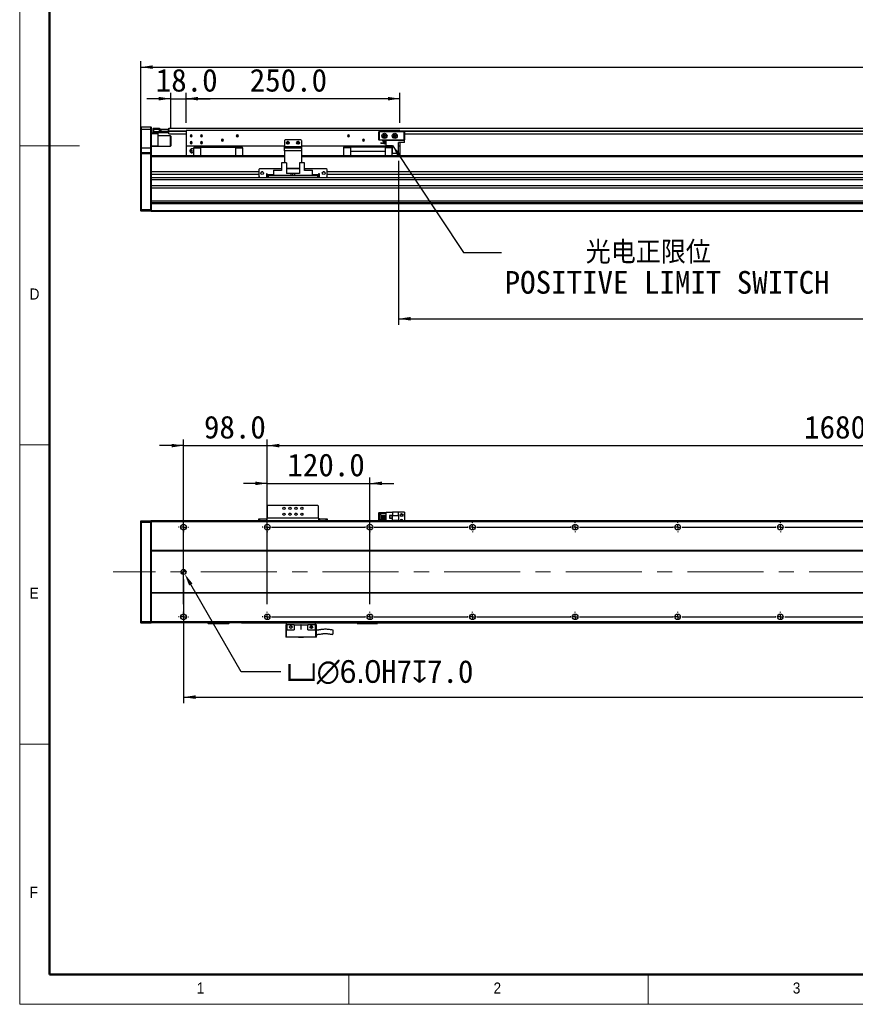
# Model space of a CAD drawing. Header units: millimetres. Extents: x 35 to 2905, y 35 to 2044.
# Tile 1 of 8: x 35 to 1012, y 35 to 1187. Entities that reach past the tile are written whole.
import ezdxf

# ---------------------------------------------------------------- set-up
doc = ezdxf.new("R2010")
doc.units = ezdxf.units.MM
doc.header["$LTSCALE"] = 7
doc.header["$PDSIZE"] = -1
doc.linetypes.add('CENTERX2', pattern=[20.32, 12.7, -2.54, 2.54, -2.54])
doc.layers.add('DIMNS', color=7, linetype='Continuous')
doc.styles.add('SLDTEXTSTYLE1', font='Gothic.ttf', dxfattribs={"width": 0.913})
doc.styles.add('SLDTEXTSTYLE8', font='txt')
doc.styles.add('SLDTEXTSTYLE9', font='txt', dxfattribs={"bigfont": 'bigfont'})
doc.dimstyles.new('SLDDIMSTYLE0', dxfattribs={"dimtxt": 26.6, "dimasz": 14, "dimexe": 0, "dimexo": 0.0625, "dimgap": 6.65, "dimtad": 2, "dimdec": 1, "dimrnd": 1e-09, "dimzin": 4, "dimdsep": 46, "dimtxsty": 'SLDTEXTSTYLE8', "dimsah": 1, "dimcen": 0.09, "dimadec": 0, "dimazin": 1, "dimtfac": 1, "dimtdec": 1, "dimtofl": 0, "dimtmove": 0, "dimatfit": 3, "dimfxl": 0, "dimfrac": 2, "dimtolj": 1, "dimtzin": 12, "dimarcsym": 0})
doc.dimstyles.new('SLDDIMSTYLE1', dxfattribs={"dimtxt": 26.6, "dimasz": 14, "dimexe": 0, "dimexo": 0.0625, "dimgap": 6.65, "dimtad": 2, "dimdec": 1, "dimrnd": 1e-09, "dimzin": 4, "dimdsep": 46, "dimtxsty": 'SLDTEXTSTYLE8', "dimsah": 1, "dimcen": 0.09, "dimadec": 0, "dimazin": 1, "dimtfac": 1, "dimtdec": 1, "dimtmove": 0, "dimatfit": 0, "dimfxl": 0, "dimfrac": 2, "dimtolj": 1, "dimtzin": 12, "dimarcsym": 0})
doc.dimstyles.new('SLDDIMSTYLE2', dxfattribs={"dimtxt": 0.18, "dimasz": 14, "dimexe": 0, "dimexo": 0.0625, "dimgap": 0, "dimtad": 0, "dimtih": 1, "dimtoh": 1, "dimdec": 0, "dimrnd": 1e-09, "dimzin": 0, "dimdsep": 46, "dimtxsty": 'Standard', "dimsah": 1, "dimcen": 0.09, "dimadec": 0, "dimazin": 0, "dimtfac": 14, "dimtdec": 0, "dimtofl": 0, "dimtmove": 0, "dimatfit": 3, "dimfxl": 0, "dimfrac": 2, "dimtolj": 1, "dimtzin": 0, "dimarcsym": 0})
doc.dimstyles.new('SLDDIMSTYLE4', dxfattribs={"dimtxt": 26.6, "dimasz": 14, "dimexe": 0, "dimexo": 0.0625, "dimgap": 6.65, "dimtad": 0, "dimtih": 1, "dimtoh": 1, "dimdec": 1, "dimrnd": 1e-09, "dimzin": 4, "dimdsep": 46, "dimtxsty": 'SLDTEXTSTYLE8', "dimsah": 1, "dimcen": 0, "dimadec": 0, "dimazin": 1, "dimtfac": 1, "dimtdec": 1, "dimtofl": 0, "dimtmove": 0, "dimatfit": 3, "dimfxl": 0, "dimfrac": 2, "dimtolj": 1, "dimtzin": 12, "dimarcsym": 0})

# ---------------------------------------------------------------- blocks, each defined once
blk = doc.blocks.new('_D')
at = {"layer": 'DIMNS'}
for p, q in [((176.6, 1038.9), (176.6, 1138.5)), ((176.6, 1131.5), (2152.6, 1131.5)), ((2152.6, 1038.9), (2152.6, 1138.5))]:
    blk.add_line(p, q, dxfattribs=at)
for points in [[(176.6, 1131.5), (190.6, 1129.4), (190.6, 1133.6)], [(2152.6, 1131.5), (2138.6, 1133.6), (2138.6, 1129.4)]]:
    blk.add_solid(points, dxfattribs=at)
at = {"layer": 'DIMNS', "insert": (1090.1, 1166.4), "char_height": 26.6, "attachment_point": 1, "style": 'SLDTEXTSTYLE8'}
blk.add_mtext('1976.0', dxfattribs=at)
blk = doc.blocks.new('_D_1')
at = {"layer": 'DIMNS'}
for p, q in [((211.6, 1094.6), (183.6, 1094.6)), ((211.6, 1059.6), (211.6, 1101.6)), ((211.6, 1094.6), (229.6, 1094.6)), ((229.6, 1066.4), (229.6, 1101.6)), ((229.6, 1094.6), (257.6, 1094.6))]:
    blk.add_line(p, q, dxfattribs=at)
for points in [[(211.6, 1094.6), (197.6, 1096.7), (197.6, 1092.5)], [(229.6, 1094.6), (243.6, 1092.5), (243.6, 1096.7)]]:
    blk.add_solid(points, dxfattribs=at)
at = {"layer": 'DIMNS', "insert": (194.1, 1129.5), "char_height": 26.6, "attachment_point": 1, "style": 'SLDTEXTSTYLE8'}
blk.add_mtext('18.0', dxfattribs=at)
blk = doc.blocks.new('_D_2')
at = {"layer": 'DIMNS'}
for p, q in [((229.6, 1066.4), (229.6, 1101.6)), ((479.6, 1094.6), (229.6, 1094.6)), ((479.6, 1066.4), (479.6, 1101.6))]:
    blk.add_line(p, q, dxfattribs=at)
for points in [[(229.6, 1094.6), (243.6, 1092.5), (243.6, 1096.7)], [(479.6, 1094.6), (465.6, 1096.7), (465.6, 1092.5)]]:
    blk.add_solid(points, dxfattribs=at)
at = {"layer": 'DIMNS', "insert": (304, 1129.5), "char_height": 26.6, "attachment_point": 1, "style": 'SLDTEXTSTYLE8'}
blk.add_mtext('250.0', dxfattribs=at)
blk = doc.blocks.new('_D_3')
at = {"layer": 'DIMNS'}
for p, q in [((478.1, 1021.7), (478.1, 830.1)), ((1818.1, 1018.2), (1818.1, 830.1)), ((478.1, 837.1), (1818.1, 837.1))]:
    blk.add_line(p, q, dxfattribs=at)
for points in [[(478.1, 837.1), (492.1, 835), (492.1, 839.2)], [(1818.1, 837.1), (1804.1, 839.2), (1804.1, 835)]]:
    blk.add_solid(points, dxfattribs=at)
at = {"layer": 'DIMNS', "char_height": 26.6, "attachment_point": 1, "style": 'SLDTEXTSTYLE8'}
for s, insert in [('Stroke T=', (1056.4, 872)), ('1340.0', (1210.1, 872))]:
    blk.add_mtext(s, dxfattribs=dict(at, insert=insert))
blk = doc.blocks.new('SW_NOTE_3')
at = {"layer": 'DIMNS', "color": 0, "char_height": 26.6, "attachment_point": 1}
for s, insert, style in [('    光电正限位', (3.7, 13.5), 'SLDTEXTSTYLE9'), ('POSITIVE LIMIT SWITCH', (3.7, -21.7), 'SLDTEXTSTYLE8')]:
    blk.add_mtext(s, dxfattribs=dict(at, insert=insert, style=style))
blk = doc.blocks.new('_D_13')
at = {"layer": 'DIMNS'}
for p, q in [((226.6, 532), (226.6, 387.4)), ((2102.6, 526.4), (2102.6, 387.4)), ((226.6, 394.4), (2102.6, 394.4))]:
    blk.add_line(p, q, dxfattribs=at)
for points in [[(226.6, 394.4), (240.6, 392.3), (240.6, 396.5)], [(2102.6, 394.4), (2088.6, 396.5), (2088.6, 392.3)]]:
    blk.add_solid(points, dxfattribs=at)
at = {"layer": 'DIMNS', "insert": (1116.7, 429.3), "char_height": 26.6, "attachment_point": 1, "style": 'SLDTEXTSTYLE8'}
blk.add_mtext('1876.0', dxfattribs=at)
blk = doc.blocks.new('_D_15')
at = {"layer": 'Defpoints', "color": 0}
for p in [(225.1, 543.5), (228.1, 538.3)]:
    blk.add_point(p, dxfattribs=at)
at = {"layer": 'DIMNS', "color": 0, "lineweight": -2}
for p, q in [((294.1, 423.9), (235.1, 526.1)), ((340.3, 423.9), (294.1, 423.9))]:
    blk.add_line(p, q, dxfattribs=at)
at = {"layer": 'DIMNS', "color": 0}
blk.add_solid([(237.1, 527.3), (233.1, 525), (228.1, 538.3)], dxfattribs=at)
at = {"layer": 'DIMNS', "color": 0, "insert": (346.9, 437.7), "char_height": 26.6, "attachment_point": 1, "style": 'SLDTEXTSTYLE8'}
blk.add_mtext('\\A1;{\\fGDT|b0|i0|c134|p2;v\\fMS PGothic|b0|i0|c128|p34;∅6.0}H7{\\fGDT|b0|i0|c134|p2;x}7.0', dxfattribs=at)
blk = doc.blocks.new('_D_18')
at = {"layer": 'DIMNS'}
for p, q in [((324.6, 608.1), (324.6, 695.7)), ((2004.6, 608.1), (2004.6, 695.7)), ((324.6, 688.7), (2004.6, 688.7))]:
    blk.add_line(p, q, dxfattribs=at)
for points in [[(324.6, 688.7), (338.6, 686.6), (338.6, 690.8)], [(2004.6, 688.7), (1990.6, 690.8), (1990.6, 686.6)]]:
    blk.add_solid(points, dxfattribs=at)
at = {"layer": 'DIMNS', "char_height": 26.6, "attachment_point": 1, "style": 'SLDTEXTSTYLE8'}
for s, insert in [('=14×120.0(PITCH)', (1056.4, 723.6)), ('1680.0', (952.4, 723.6))]:
    blk.add_mtext(s, dxfattribs=dict(at, insert=insert))
blk = doc.blocks.new('_D_19')
at = {"layer": 'DIMNS'}
for p, q in [((226.6, 503.1), (226.6, 695.7)), ((324.6, 503.1), (324.6, 695.7)), ((226.6, 688.7), (198.6, 688.7)), ((226.6, 688.7), (324.6, 688.7)), ((324.6, 688.7), (352.6, 688.7))]:
    blk.add_line(p, q, dxfattribs=at)
for points in [[(226.6, 688.7), (212.6, 690.8), (212.6, 686.6)], [(324.6, 688.7), (338.6, 686.6), (338.6, 690.8)]]:
    blk.add_solid(points, dxfattribs=at)
at = {"layer": 'DIMNS', "insert": (250.5, 723.6), "char_height": 26.6, "attachment_point": 1, "style": 'SLDTEXTSTYLE8'}
blk.add_mtext('98.0', dxfattribs=at)
blk = doc.blocks.new('_D_21')
at = {"layer": 'DIMNS'}
for p, q in [((324.6, 503.1), (324.6, 651.5)), ((444.6, 503.1), (444.6, 651.5)), ((324.6, 644.5), (296.6, 644.5)), ((324.6, 644.5), (444.6, 644.5)), ((444.6, 644.5), (472.6, 644.5))]:
    blk.add_line(p, q, dxfattribs=at)
for points in [[(324.6, 644.5), (310.6, 646.6), (310.6, 642.4)], [(444.6, 644.5), (458.6, 642.4), (458.6, 646.6)]]:
    blk.add_solid(points, dxfattribs=at)
at = {"layer": 'DIMNS', "insert": (348.1, 679.4), "char_height": 26.6, "attachment_point": 1, "style": 'SLDTEXTSTYLE8'}
blk.add_mtext('120.0', dxfattribs=at)
blk = doc.blocks.new('SW_CENTERMARKSYMBOL_1')
at = {"layer": 'DIMNS', "color": 0}
for p, q in [((-5.08, 105), (-5.84, 105)), ((0, 105), (-2.54, 105)), ((0, 110.08), (0, 110.84)), ((0, 105), (0, 107.54)), ((0, 105), (0, 102.46)), ((0, 105), (2.54, 105)), ((5.08, 105), (5.84, 105)), ((212.92, 105), (212.16, 105)), ((218, 105), (215.46, 105)), ((218, 110.08), (218, 110.84)), ((218, 105), (218, 107.54)), ((218, 105), (218, 102.46)), ((218, 105), (220.54, 105)), ((223.08, 105), (223.84, 105)), ((0, 99.92), (0, 99.16)), ((218, 99.92), (218, 99.16)), ((-5.08, 0), (-5.84, 0)), ((0, 0), (-2.54, 0)), ((0, 5.08), (0, 5.84)), ((0, 0), (0, 2.54)), ((0, 0), (0, -2.54)), ((0, 0), (2.54, 0)), ((5.08, 0), (5.84, 0)), ((0, -5.08), (0, -5.84))]:
    blk.add_line(p, q, dxfattribs=at)
blk = doc.blocks.new('SW_CENTERMARKSYMBOL_2')
at = {"layer": 'DIMNS', "color": 0}
for p, q in [((-125.08, 0), (-125.84, 0)), ((-120, 0), (-122.54, 0)), ((-120, 5.08), (-120, 5.84)), ((-120, 0), (-120, 2.54)), ((-120, 0), (-120, -2.54)), ((-120, 0), (-117.46, 0)), ((-114.92, 0), (-5.08, 0)), ((-5.08, 0), (-5.84, 0)), ((0, 0), (-2.54, 0)), ((0, 0), (-2.54, 0)), ((0, 5.08), (0, 5.84)), ((0, 0), (0, 2.54)), ((0, 0), (0, 2.54)), ((0, 0), (0, -2.54)), ((0, 0), (2.54, 0)), ((0, 0), (0, -2.54)), ((0, 0), (2.54, 0)), ((5.08, 0), (5.84, 0)), ((5.08, 0), (114.92, 0)), ((114.92, 0), (114.16, 0)), ((120, 0), (117.46, 0)), ((120, 0), (117.46, 0)), ((120, 0), (117.46, 0)), ((120, 5.08), (120, 5.84)), ((120, 0), (120, 2.54)), ((120, 0), (120, 2.54)), ((120, 0), (120, 2.54)), ((120, 0), (120, -2.54)), ((120, 0), (122.54, 0)), ((120, 0), (120, -2.54)), ((120, 0), (122.54, 0)), ((120, 0), (120, -2.54)), ((120, 0), (122.54, 0)), ((125.08, 0), (125.84, 0)), ((125.08, 0), (234.92, 0)), ((234.92, 0), (234.16, 0)), ((240, 0), (237.46, 0)), ((240, 0), (237.46, 0)), ((240, 0), (237.46, 0)), ((240, 0), (237.46, 0)), ((240, 5.08), (240, 5.84)), ((240, 0), (240, 2.54)), ((240, 0), (240, 2.54)), ((240, 0), (240, 2.54)), ((240, 0), (240, 2.54)), ((240, 0), (240, -2.54)), ((240, 0), (242.54, 0)), ((240, 0), (240, -2.54)), ((240, 0), (242.54, 0)), ((240, 0), (240, -2.54)), ((240, 0), (242.54, 0)), ((240, 0), (240, -2.54)), ((240, 0), (242.54, 0)), ((245.08, 0), (245.84, 0)), ((245.08, 0), (354.92, 0)), ((354.92, 0), (354.16, 0)), ((360, 0), (357.46, 0)), ((360, 0), (357.46, 0)), ((360, 0), (357.46, 0)), ((360, 0), (357.46, 0)), ((360, 0), (357.46, 0)), ((360, 5.08), (360, 5.84)), ((360, 0), (360, 2.54)), ((360, 0), (360, 2.54)), ((360, 0), (360, 2.54)), ((360, 0), (360, 2.54)), ((360, 0), (360, 2.54)), ((360, 0), (360, -2.54)), ((360, 0), (362.54, 0)), ((360, 0), (360, -2.54)), ((360, 0), (362.54, 0)), ((360, 0), (360, -2.54)), ((360, 0), (362.54, 0)), ((360, 0), (360, -2.54)), ((360, 0), (362.54, 0)), ((360, 0), (360, -2.54)), ((360, 0), (362.54, 0)), ((365.08, 0), (365.84, 0)), ((365.08, 0), (474.92, 0)), ((474.92, 0), (474.16, 0)), ((480, 0), (477.46, 0)), ((480, 0), (477.46, 0)), ((480, 0), (477.46, 0)), ((480, 0), (477.46, 0)), ((480, 0), (477.46, 0)), ((480, 0), (477.46, 0)), ((480, 5.08), (480, 5.84)), ((480, 0), (480, 2.54)), ((480, 0), (480, 2.54)), ((480, 0), (480, 2.54)), ((480, 0), (480, 2.54)), ((480, 0), (480, 2.54)), ((480, 0), (480, 2.54)), ((480, 0), (480, -2.54)), ((480, 0), (482.54, 0)), ((480, 0), (480, -2.54)), ((480, 0), (482.54, 0)), ((480, 0), (480, -2.54)), ((480, 0), (482.54, 0)), ((480, 0), (480, -2.54)), ((480, 0), (482.54, 0)), ((480, 0), (480, -2.54)), ((480, 0), (482.54, 0)), ((480, 0), (480, -2.54)), ((480, 0), (482.54, 0)), ((485.08, 0), (485.84, 0)), ((485.08, 0), (594.92, 0)), ((-120, -5.08), (-120, -5.84)), ((0, -5.08), (0, -5.84)), ((120, -5.08), (120, -5.84)), ((240, -5.08), (240, -5.84)), ((360, -5.08), (360, -5.84)), ((480, -5.08), (480, -5.84))]:
    blk.add_line(p, q, dxfattribs=at)
blk = doc.blocks.new('SW_CENTERMARKSYMBOL_3')
at = {"layer": 'DIMNS', "color": 0}
for p, q in [((-245.08, 0), (-245.84, 0)), ((-240, 0), (-242.54, 0)), ((-240, 5.08), (-240, 5.84)), ((-240, 0), (-240, 2.54)), ((-240, 0), (-240, -2.54)), ((-240, 0), (-237.46, 0)), ((-234.92, 0), (-125.08, 0)), ((-125.08, 0), (-125.84, 0)), ((-120, 0), (-122.54, 0)), ((-120, 0), (-122.54, 0)), ((-120, 5.08), (-120, 5.84)), ((-120, 0), (-120, 2.54)), ((-120, 0), (-120, 2.54)), ((-120, 0), (-120, -2.54)), ((-120, 0), (-117.46, 0)), ((-120, 0), (-120, -2.54)), ((-120, 0), (-117.46, 0)), ((-114.92, 0), (-114.16, 0)), ((-114.92, 0), (-5.08, 0)), ((-5.08, 0), (-5.84, 0)), ((0, 0), (-2.54, 0)), ((0, 0), (-2.54, 0)), ((0, 0), (-2.54, 0)), ((0, 5.08), (0, 5.84)), ((0, 0), (0, 2.54)), ((0, 0), (0, 2.54)), ((0, 0), (0, 2.54)), ((0, 0), (0, -2.54)), ((0, 0), (2.54, 0)), ((0, 0), (0, -2.54)), ((0, 0), (2.54, 0)), ((0, 0), (0, -2.54)), ((0, 0), (2.54, 0)), ((5.08, 0), (5.84, 0)), ((5.08, 0), (114.92, 0)), ((114.92, 0), (114.16, 0)), ((120, 0), (117.46, 0)), ((120, 0), (117.46, 0)), ((120, 0), (117.46, 0)), ((120, 0), (117.46, 0)), ((120, 5.08), (120, 5.84)), ((120, 0), (120, 2.54)), ((120, 0), (120, 2.54)), ((120, 0), (120, 2.54)), ((120, 0), (120, 2.54)), ((120, 0), (120, -2.54)), ((120, 0), (122.54, 0)), ((120, 0), (120, -2.54)), ((120, 0), (122.54, 0)), ((120, 0), (120, -2.54)), ((120, 0), (122.54, 0)), ((120, 0), (120, -2.54)), ((120, 0), (122.54, 0)), ((125.08, 0), (125.84, 0)), ((125.08, 0), (234.92, 0)), ((234.92, 0), (234.16, 0)), ((240, 0), (237.46, 0)), ((240, 0), (237.46, 0)), ((240, 0), (237.46, 0)), ((240, 0), (237.46, 0)), ((240, 0), (237.46, 0)), ((240, 5.08), (240, 5.84)), ((240, 0), (240, 2.54)), ((240, 0), (240, 2.54)), ((240, 0), (240, 2.54)), ((240, 0), (240, 2.54)), ((240, 0), (240, 2.54)), ((240, 0), (240, -2.54)), ((240, 0), (242.54, 0)), ((240, 0), (240, -2.54)), ((240, 0), (242.54, 0)), ((240, 0), (240, -2.54)), ((240, 0), (242.54, 0)), ((240, 0), (240, -2.54)), ((240, 0), (242.54, 0)), ((240, 0), (240, -2.54)), ((240, 0), (242.54, 0)), ((245.08, 0), (245.84, 0)), ((245.08, 0), (354.92, 0)), ((354.92, 0), (354.16, 0)), ((360, 0), (357.46, 0)), ((360, 0), (357.46, 0)), ((360, 0), (357.46, 0)), ((360, 0), (357.46, 0)), ((360, 0), (357.46, 0)), ((360, 0), (357.46, 0)), ((360, 5.08), (360, 5.84)), ((360, 0), (360, 2.54)), ((360, 0), (360, 2.54)), ((360, 0), (360, 2.54)), ((360, 0), (360, 2.54)), ((360, 0), (360, 2.54)), ((360, 0), (360, 2.54)), ((360, 0), (360, -2.54)), ((360, 0), (362.54, 0)), ((360, 0), (360, -2.54)), ((360, 0), (362.54, 0)), ((360, 0), (360, -2.54)), ((360, 0), (362.54, 0)), ((360, 0), (360, -2.54)), ((360, 0), (362.54, 0)), ((360, 0), (360, -2.54)), ((360, 0), (362.54, 0)), ((360, 0), (360, -2.54)), ((360, 0), (362.54, 0)), ((365.08, 0), (365.84, 0)), ((365.08, 0), (474.92, 0)), ((-240, -5.08), (-240, -5.84)), ((-120, -5.08), (-120, -5.84)), ((0, -5.08), (0, -5.84)), ((120, -5.08), (120, -5.84)), ((240, -5.08), (240, -5.84)), ((360, -5.08), (360, -5.84))]:
    blk.add_line(p, q, dxfattribs=at)
blk = doc.blocks.new('SW_DOWELSYMBOL_0')
at = {"linetype": 'Continuous', "lineweight": 18}
h = blk.add_hatch(color=0, dxfattribs=at)
edge = h.paths.add_edge_path(flags=0)
edge.add_arc((0, 0), 3, 180, 270)
edge.add_line((0, -3), (0, 0))
edge.add_line((0, 0), (-3, 0))
h = blk.add_hatch(color=0, dxfattribs=at)
edge = h.paths.add_edge_path(flags=0)
edge.add_arc((0, 0), 3, 0, 90)
edge.add_line((0, 3), (0, 0))
edge.add_line((0, 0), (3, 0))
at = {"layer": 'DIMNS', "color": 0}
blk.add_circle((0, 0), 3, dxfattribs=at)

msp = doc.modelspace()

# ---------------------------------------------------------------- linework, layer by layer
at = {"color": 7, "linetype": 'Continuous', "lineweight": 18}
for p, q in [((35, 2044), (35, 35)), ((70, 2009), (70, 70)), ((35, 1039.5), (105, 1039.5)), ((35, 689.5), (70, 689.5)), ((70, 339.5), (35, 339.5)), ((70, 70), (2870, 70)), ((420, 35), (420, 70)), ((770, 70), (770, 35)), ((861, 70), (2870, 70)), ((35, 35), (2905, 35))]:
    msp.add_line(p, q, dxfattribs=at)
at = {"color": 7, "linetype": 'Continuous', "lineweight": 50}
for p, q in [((70, 2009), (70, 70)), ((70, 70), (2870, 70))]:
    msp.add_line(p, q, dxfattribs=at)
at = {"color": 7, "linetype": 'Continuous', "lineweight": 25}
for p, q in [((176.87, 1061.55), (176.57, 1061.25)), ((176.57, 1058.55), (176.57, 1061.25)), ((176.87, 1061.55), (176.87, 1058.55)), ((176.87, 1061.55), (188.27, 1061.55)), ((188.27, 1058.55), (188.27, 1061.55)), ((188.27, 1061.55), (188.57, 1061.25)), ((188.57, 1061.25), (188.57, 1058.55)), ((191.07, 1059.75), (191.37, 1060.05)), ((191.37, 1060.05), (191.37, 1058.55)), ((191.37, 1060.05), (198.57, 1060.05)), ((198.57, 1060.05), (198.57, 1058.55)), ((209.57, 1059.9), (2120.57, 1059.9)), ((209.57, 1058.75), (209.57, 1059.9)), ((176.87, 1058.55), (176.57, 1058.55)), ((176.57, 1036.55), (176.57, 1058.55)), ((176.87, 1058.55), (176.87, 1036.55)), ((188.27, 1058.55), (176.87, 1058.55)), ((188.27, 1036.55), (188.27, 1058.55)), ((188.27, 1058.55), (188.57, 1058.55)), ((188.57, 1058.55), (188.57, 1036.55)), ((188.57, 1054.55), (191.37, 1054.55)), ((196.57, 1053.55), (188.57, 1053.55)), ((191.07, 1058.55), (191.07, 1059.75)), ((191.07, 1056.05), (191.07, 1058.55)), ((191.07, 1058.55), (191.37, 1058.55)), ((191.07, 1054.85), (191.07, 1056.05)), ((191.37, 1056.05), (191.07, 1056.05)), ((191.37, 1054.55), (191.07, 1054.85)), ((191.37, 1058.55), (191.37, 1056.05)), ((198.57, 1058.55), (191.37, 1058.55)), ((191.37, 1056.05), (191.37, 1054.55)), ((191.37, 1056.05), (208.77, 1056.05)), ((208.77, 1054.55), (191.37, 1054.55)), ((196.57, 1054.55), (196.57, 1053.55)), ((196.57, 1053.55), (196.57, 1039.55)), ((211.27, 1051.05), (196.57, 1051.05)), ((198.57, 1056.25), (198.57, 1058.55)), ((198.57, 1056.55), (208.77, 1056.55)), ((208.77, 1056.25), (198.57, 1056.25)), ((199.07, 1056.55), (199.07, 1056.75)), ((199.07, 1056.75), (199.57, 1056.75)), ((199.57, 1056.75), (199.57, 1058.75)), ((199.57, 1058.75), (200.07, 1058.75)), ((200.07, 1056.75), (199.57, 1056.75)), ((200.07, 1058.75), (200.07, 1056.75)), ((200.07, 1058.75), (209.07, 1058.75)), ((200.07, 1056.75), (209.07, 1056.75)), ((208.77, 1056.55), (208.77, 1056.25)), ((208.77, 1056.55), (209.07, 1056.25)), ((208.77, 1056.55), (209.57, 1056.55)), ((208.77, 1056.05), (208.77, 1056.25)), ((208.77, 1056.25), (209.07, 1056.25)), ((208.77, 1054.55), (208.77, 1056.05)), ((208.77, 1056.05), (209.07, 1056.05)), ((208.77, 1054.55), (209.07, 1054.85)), ((209.07, 1056.75), (209.07, 1058.75)), ((209.07, 1058.75), (209.57, 1058.75)), ((209.57, 1056.75), (209.07, 1056.75)), ((209.07, 1056.25), (209.07, 1056.05)), ((209.07, 1056.05), (209.07, 1054.85)), ((209.57, 1058.75), (209.57, 1058.56)), ((209.57, 1056.9), (209.57, 1058.56)), ((209.57, 1056.4), (209.57, 1056.9)), ((209.57, 1053.4), (209.57, 1056.4)), ((209.57, 1053.4), (229.57, 1053.4)), ((211.57, 1050.75), (211.27, 1051.05)), ((211.27, 1039.44), (211.27, 1051.05)), ((211.57, 1050.75), (211.57, 1039.72)), ((479.57, 1057.55), (229.57, 1057.55)), ((229.57, 1057.55), (229.57, 1039.05)), ((235.57, 1051.05), (234.32, 1051.05)), ((235.57, 1051.05), (236.82, 1051.05)), ((247.57, 1051.05), (246.32, 1051.05)), ((247.57, 1051.05), (248.82, 1051.05)), ((289.57, 1051.05), (288.32, 1051.05)), ((289.57, 1051.05), (290.82, 1051.05)), ((419.57, 1051.05), (418.32, 1051.05)), ((419.57, 1051.05), (420.82, 1051.05)), ((455.07, 1055.75), (455.37, 1056.05)), ((455.07, 1046.35), (455.07, 1055.75)), ((455.37, 1055.62), (455.07, 1055.75)), ((455.37, 1056.05), (455.5, 1055.75)), ((455.37, 1056.05), (484.77, 1056.05)), ((455.5, 1055.75), (455.37, 1055.62)), ((455.37, 1055.62), (455.37, 1046.47)), ((484.65, 1055.75), (455.5, 1055.75)), ((461.57, 1051.05), (460.32, 1051.05)), ((461.57, 1051.05), (462.82, 1051.05)), ((473.57, 1051.05), (472.32, 1051.05)), ((473.57, 1051.05), (474.82, 1051.05)), ((479.57, 1057.55), (479.57, 1056.05)), ((484.77, 1056.05), (484.65, 1055.75)), ((484.77, 1055.62), (484.65, 1055.75)), ((484.77, 1056.05), (485.07, 1055.75)), ((485.07, 1055.75), (484.77, 1055.62)), ((484.77, 1046.47), (484.77, 1055.62)), ((485.07, 1055.75), (485.07, 1046.35)), ((485.07, 1053.4), (1846.07, 1053.4)), ((188.57, 1039.55), (196.57, 1039.55)), ((196.57, 1038.55), (188.57, 1038.55)), ((196.57, 1039.55), (196.57, 1038.55)), ((196.57, 1039.05), (211.27, 1039.05)), ((211.27, 1039.05), (211.27, 1039.44)), ((211.27, 1039.05), (211.57, 1039.35)), ((211.57, 1039.72), (211.57, 1039.35)), ((344.57, 1039.05), (229.57, 1039.05)), ((229.57, 1039.05), (229.57, 1027.55)), ((235.57, 1043.05), (234.32, 1043.05)), ((235.57, 1043.05), (236.82, 1043.05)), ((246.82, 1037.95), (238.57, 1037.95)), ((238.57, 1037.95), (238.57, 1037)), ((238.57, 1037), (246.82, 1037)), ((238.57, 1027.55), (238.57, 1037)), ((247.57, 1043.05), (246.32, 1043.05)), ((246.82, 1038.05), (246.82, 1039.05)), ((246.82, 1038.05), (287.32, 1038.05)), ((246.82, 1027.55), (246.82, 1038.05)), ((247.57, 1043.05), (248.82, 1043.05)), ((272.07, 1046.05), (270.82, 1046.05)), ((272.07, 1046.05), (273.32, 1046.05)), ((287.32, 1038.05), (287.32, 1039.05)), ((287.32, 1038.05), (287.32, 1027.55)), ((295.57, 1037.95), (287.32, 1037.95)), ((287.32, 1037), (295.57, 1037)), ((295.57, 1037), (295.57, 1037.95)), ((295.57, 1037), (295.57, 1027.55)), ((345.57, 1046.55), (344.57, 1045.55)), ((344.57, 1045.55), (344.57, 1038.55)), ((344.57, 1038.55), (364.57, 1038.55)), ((344.57, 1037.05), (344.57, 1038.55)), ((344.57, 1037.05), (364.57, 1037.05)), ((344.57, 1033.55), (344.57, 1037.05)), ((363.57, 1046.55), (345.57, 1046.55)), ((348.57, 1043.05), (347.32, 1043.05)), ((348.57, 1043.05), (349.82, 1043.05)), ((360.57, 1043.05), (359.32, 1043.05)), ((360.57, 1043.05), (361.82, 1043.05)), ((364.57, 1045.55), (363.57, 1046.55)), ((364.57, 1045.55), (364.57, 1038.55)), ((471.12, 1039.05), (364.57, 1039.05)), ((364.57, 1038.55), (364.57, 1037.05)), ((364.57, 1037.05), (364.57, 1033.55)), ((421.82, 1037.95), (413.57, 1037.95)), ((413.57, 1037.95), (413.57, 1037)), ((421.82, 1037), (413.57, 1037)), ((413.57, 1037), (413.57, 1027.55)), ((421.82, 1039.05), (421.82, 1038.05)), ((462.32, 1038.05), (421.82, 1038.05)), ((421.82, 1038.05), (421.82, 1033.05)), ((437.07, 1046.05), (435.82, 1046.05)), ((437.07, 1046.05), (438.32, 1046.05)), ((455.37, 1046.47), (455.07, 1046.35)), ((455.37, 1046.05), (455.07, 1046.35)), ((455.37, 1046.47), (455.5, 1046.35)), ((455.5, 1046.35), (455.37, 1046.05)), ((463.57, 1046.05), (455.37, 1046.05)), ((455.5, 1046.35), (484.65, 1046.35)), ((457.37, 1042.5), (457.37, 1042.8)), ((457.37, 1042.8), (463.57, 1042.8)), ((457.37, 1042.5), (463.57, 1042.5)), ((459.77, 1044.75), (459.77, 1045.45)), ((459.77, 1045.45), (463.57, 1045.45)), ((459.77, 1044.75), (463.57, 1044.75)), ((460.32, 1043.05), (460.35, 1042.8)), ((461.57, 1043.05), (460.32, 1043.05)), ((461.57, 1043.05), (462.82, 1043.05)), ((462.32, 1038.05), (462.32, 1039.05)), ((462.32, 1038.05), (462.32, 1033.05)), ((470.57, 1037.95), (462.32, 1037.95)), ((470.57, 1037), (462.32, 1037)), ((462.8, 1042.8), (462.82, 1043.05)), ((463.57, 1039.85), (463.57, 1046.05)), ((463.57, 1046.05), (485.07, 1046.05)), ((463.57, 1039.85), (471.12, 1039.85)), ((470.57, 1037), (470.57, 1037.95)), ((470.57, 1027.55), (470.57, 1037)), ((471.12, 1030.55), (471.12, 1039.85)), ((478.07, 1030.55), (478.07, 1043.45)), ((485.07, 1043.45), (478.07, 1043.45)), ((479.57, 1039.05), (478.07, 1039.05)), ((479.57, 1043.45), (479.57, 1039.05)), ((479.57, 1039.05), (479.57, 1027.55)), ((484.65, 1046.35), (484.77, 1046.47)), ((484.65, 1046.35), (484.77, 1046.05)), ((485.07, 1046.35), (484.77, 1046.47)), ((485.07, 1046.35), (484.77, 1046.05)), ((485.07, 1043.45), (485.07, 1046.05)), ((176.87, 1036.55), (176.57, 1036.55)), ((176.57, 1031.25), (176.57, 1036.55)), ((176.87, 1031.55), (176.57, 1031.25)), ((176.57, 1030.05), (176.57, 1031.25)), ((176.57, 965.17), (176.57, 1030.05)), ((176.87, 1030.05), (176.57, 1030.05)), ((176.87, 1036.55), (176.87, 1031.55)), ((188.27, 1036.55), (176.87, 1036.55)), ((176.87, 1031.55), (176.87, 1030.05)), ((176.87, 1031.55), (188.27, 1031.55)), ((176.87, 1030.05), (176.87, 965.05)), ((188.27, 1030.05), (176.87, 1030.05)), ((188.27, 1031.55), (188.27, 1036.55)), ((188.57, 1036.55), (188.27, 1036.55)), ((188.27, 1030.05), (188.27, 1031.55)), ((188.57, 1031.25), (188.27, 1031.55)), ((188.27, 965.05), (188.27, 1030.05)), ((188.57, 1030.05), (188.27, 1030.05)), ((188.57, 1036.55), (188.57, 1031.25)), ((188.57, 1031.25), (188.57, 1030.05)), ((188.57, 1030.05), (188.57, 1027.26)), ((344.57, 1027.55), (188.57, 1027.55)), ((188.57, 1027.26), (188.57, 1026.55)), ((188.57, 1026.55), (188.57, 1009.09)), ((238.57, 1036.05), (236.26, 1036.05)), ((236.26, 1033.55), (238.57, 1033.55)), ((238.57, 1031.05), (236.26, 1031.05)), ((344.57, 1033.55), (344.57, 1019.45)), ((364.57, 1033.55), (344.57, 1033.55)), ((364.57, 1033.55), (364.57, 1019.45)), ((1818.07, 1027.55), (364.57, 1027.55)), ((421.82, 1033.05), (462.32, 1033.05)), ((421.82, 1033.05), (421.82, 1032.75)), ((462.32, 1032.75), (421.82, 1032.75)), ((421.82, 1032.75), (421.82, 1027.55)), ((462.32, 1032.75), (462.32, 1033.05)), ((462.32, 1032.75), (462.32, 1027.55)), ((470.57, 1036.05), (471.12, 1036.05)), ((470.57, 1033.55), (471.12, 1033.55)), ((471.12, 1031.05), (470.57, 1031.05)), ((478.07, 1030.55), (471.12, 1030.55)), ((341.07, 1019.45), (341.07, 1010.55)), ((347.07, 1019.45), (341.07, 1019.45)), ((347.07, 1019.45), (347.07, 1007.05)), ((362.07, 1019.45), (362.07, 1007.05)), ((368.07, 1019.45), (362.07, 1019.45)), ((368.07, 1010.55), (368.07, 1019.45)), ((188.57, 1009.09), (188.57, 1005.69)), ((314.57, 1009.09), (188.57, 1009.09)), ((314.57, 1005.69), (188.57, 1005.69)), ((188.57, 1005.69), (188.57, 1002.17)), ((315.57, 1012.55), (314.57, 1011.55)), ((314.57, 1011.55), (314.57, 1003.55)), ((314.57, 1003.55), (315.57, 1002.55)), ((341.07, 1012.55), (315.57, 1012.55)), ((315.57, 1002.55), (323.57, 1002.55)), ((319.28, 1009.09), (317.87, 1009.09)), ((324.57, 1006.55), (323.57, 1006.55)), ((323.57, 1006.55), (323.57, 1002.55)), ((324.57, 1005.69), (323.57, 1005.69)), ((324.57, 1005.55), (324.57, 1006.55)), ((324.57, 1005.55), (324.57, 1004.55)), ((324.57, 1002.55), (324.57, 1004.55)), ((324.57, 1004.55), (325.57, 1004.55)), ((325.57, 1002.55), (324.57, 1002.55)), ((325.57, 1004.55), (325.57, 1002.55)), ((383.57, 1004.55), (325.57, 1004.55)), ((383.57, 1002.55), (325.57, 1002.55)), ((331.87, 1011.05), (339.67, 1011.05)), ((331.87, 1011.05), (331.87, 1010.55)), ((331.87, 1010.55), (331.87, 1004.55)), ((341.07, 1010.55), (331.87, 1010.55)), ((340.17, 1010.55), (339.67, 1011.05)), ((362.07, 1013.05), (347.07, 1013.05)), ((362.07, 1012.55), (347.07, 1012.55)), ((352.57, 1007.05), (347.07, 1007.05)), ((352.57, 1004.55), (352.57, 1007.05)), ((354.57, 1007.05), (352.57, 1007.05)), ((354.57, 1004.55), (354.57, 1007.05)), ((356.57, 1007.05), (354.57, 1007.05)), ((356.57, 1007.05), (356.57, 1004.55)), ((362.07, 1007.05), (356.57, 1007.05)), ((393.57, 1012.55), (368.07, 1012.55)), ((377.27, 1010.55), (368.07, 1010.55)), ((369.47, 1011.05), (368.97, 1010.55)), ((369.47, 1011.05), (377.27, 1011.05)), ((377.27, 1010.55), (377.27, 1011.05)), ((377.27, 1004.55), (377.27, 1010.55)), ((383.57, 1002.55), (383.57, 1004.55)), ((383.57, 1004.55), (384.57, 1004.55)), ((384.57, 1002.55), (383.57, 1002.55)), ((385.57, 1006.55), (384.57, 1006.55)), ((384.57, 1006.55), (384.57, 1005.55)), ((385.57, 1005.69), (384.57, 1005.69)), ((384.57, 1004.55), (384.57, 1005.55)), ((384.57, 1004.55), (384.57, 1002.55)), ((385.57, 1002.55), (385.57, 1006.55)), ((385.57, 1002.55), (393.57, 1002.55)), ((391.28, 1009.09), (389.87, 1009.09)), ((394.57, 1011.55), (393.57, 1012.55)), ((393.57, 1002.55), (394.57, 1003.55)), ((394.57, 1003.55), (394.57, 1011.55)), ((1934.57, 1009.09), (394.57, 1009.09)), ((1934.57, 1005.69), (394.57, 1005.69)), ((2140.57, 1002.17), (188.57, 1002.17)), ((188.57, 1002.17), (188.57, 1000.87)), ((188.57, 1000.87), (188.57, 965.17)), ((2140.57, 999.58), (188.57, 999.58)), ((2140.57, 992.65), (188.57, 992.65)), ((2140.57, 990.05), (188.57, 990.05)), ((2140.57, 974.55), (188.57, 974.55)), ((2140.57, 972.55), (188.57, 972.55)), ((2140.57, 971.55), (188.57, 971.55)), ((176.57, 963.35), (176.57, 965.17)), ((176.57, 965.17), (176.87, 965.05)), ((176.57, 963.35), (176.87, 963.05)), ((176.87, 965.05), (176.87, 963.05)), ((176.87, 965.05), (188.27, 965.05)), ((188.27, 963.05), (176.87, 963.05)), ((188.57, 965.17), (188.27, 965.05)), ((188.27, 963.05), (188.27, 965.05)), ((188.57, 963.35), (188.27, 963.05)), ((188.57, 965.17), (188.57, 964.97)), ((188.57, 964.97), (188.57, 963.55)), ((2140.57, 963.55), (188.57, 963.55)), ((188.57, 963.55), (188.57, 962.55)), ((2140.57, 962.55), (188.57, 962.55)), ((325.57, 618.66), (324.57, 617.66)), ((324.57, 617.66), (324.57, 603.86)), ((383.57, 618.66), (325.57, 618.66)), ((384.57, 617.66), (383.57, 618.66)), ((384.57, 603.86), (384.57, 617.66)), ((463.57, 600.86), (463.57, 610.66)), ((463.57, 610.66), (471.12, 610.66)), ((478.07, 610.66), (471.12, 610.66)), ((471.12, 610.66), (471.12, 606.36)), ((478.07, 606.36), (478.07, 610.66)), ((485.07, 610.66), (478.07, 610.66)), ((485.07, 610.66), (485.07, 600.86)), ((176.57, 600.56), (176.87, 600.86)), ((176.57, 598.73), (176.57, 600.56)), ((176.87, 600.86), (176.87, 598.86)), ((176.87, 600.86), (188.27, 600.86)), ((188.27, 598.86), (188.27, 600.86)), ((188.57, 600.56), (188.27, 600.86)), ((2140.57, 600.86), (188.57, 600.86)), ((188.57, 600.86), (188.57, 600.56)), ((188.57, 600.56), (188.57, 600.36)), ((2140.57, 600.36), (188.57, 600.36)), ((188.57, 600.36), (188.57, 599.36)), ((2140.57, 599.36), (188.57, 599.36)), ((188.57, 599.36), (188.57, 565.86)), ((314.57, 600.86), (314.57, 602.86)), ((314.57, 602.86), (315.57, 602.86)), ((315.57, 602.86), (315.57, 600.86)), ((315.57, 602.86), (323.57, 602.86)), ((323.57, 602.86), (323.57, 600.86)), ((324.57, 602.86), (323.57, 602.86)), ((384.57, 603.86), (324.57, 603.86)), ((324.57, 600.86), (324.57, 603.86)), ((384.57, 603.86), (384.57, 600.86)), ((385.57, 602.86), (384.57, 602.86)), ((385.57, 602.86), (385.57, 600.86)), ((385.57, 602.86), (393.57, 602.86)), ((393.57, 600.86), (393.57, 602.86)), ((393.57, 602.86), (394.57, 602.86)), ((394.57, 602.86), (394.57, 600.86)), ((455.37, 610.36), (455.07, 610.06)), ((455.37, 610.06), (455.07, 610.06)), ((455.07, 600.86), (455.07, 610.06)), ((455.5, 610.36), (455.37, 610.06)), ((455.37, 610.36), (455.5, 610.36)), ((459.77, 610.06), (455.37, 610.06)), ((455.37, 610.06), (455.37, 600.86)), ((455.5, 610.36), (459.77, 610.36)), ((457.37, 606.92), (457.37, 609.42)), ((457.37, 609.42), (463.57, 609.42)), ((457.37, 606.92), (463.57, 606.92)), ((457.37, 605.88), (463.57, 605.88)), ((457.37, 604.38), (457.37, 605.88)), ((457.37, 604.38), (463.57, 604.38)), ((457.37, 603.34), (463.57, 603.34)), ((457.37, 601.84), (457.37, 603.34)), ((457.37, 601.84), (463.57, 601.84)), ((459.77, 610.36), (463.57, 610.36)), ((459.77, 609.42), (459.77, 610.36)), ((459.77, 605.88), (459.77, 606.92)), ((459.77, 603.34), (459.77, 604.38)), ((459.77, 600.86), (459.77, 601.84)), ((470.87, 606.96), (467.67, 606.96)), ((467.67, 606.96), (467.67, 603.76)), ((467.67, 603.76), (470.87, 603.76)), ((470.77, 606.86), (467.77, 606.86)), ((467.77, 606.86), (467.77, 603.86)), ((467.77, 603.86), (470.77, 603.86)), ((470.77, 603.86), (470.77, 606.86)), ((470.87, 603.76), (470.87, 606.96)), ((478.07, 606.36), (471.12, 606.36)), ((471.12, 601.36), (471.12, 606.36)), ((471.12, 601.36), (478.07, 601.36)), ((471.12, 601.36), (471.12, 600.86)), ((478.07, 606.36), (478.07, 601.36)), ((478.07, 600.86), (478.07, 601.36)), ((176.57, 598.73), (176.87, 598.86)), ((176.57, 482.98), (176.57, 598.73)), ((176.87, 598.86), (176.87, 482.86)), ((188.27, 598.86), (176.87, 598.86)), ((188.27, 482.86), (188.27, 598.86)), ((188.57, 598.73), (188.27, 598.86)), ((2140.57, 565.86), (188.57, 565.86)), ((188.57, 565.86), (188.57, 565.36)), ((2140.57, 565.36), (188.57, 565.36)), ((188.57, 565.36), (188.57, 516.36)), ((2140.57, 516.36), (188.57, 516.36)), ((188.57, 516.36), (188.57, 515.86)), ((2140.57, 515.86), (188.57, 515.86)), ((188.57, 515.86), (188.57, 482.36)), ((176.57, 481.16), (176.57, 482.98)), ((176.57, 482.98), (176.87, 482.86)), ((176.57, 481.16), (176.87, 480.86)), ((176.87, 482.86), (176.87, 480.86)), ((176.87, 482.86), (188.27, 482.86)), ((188.27, 480.86), (176.87, 480.86)), ((188.57, 482.98), (188.27, 482.86)), ((188.27, 480.86), (188.27, 482.86)), ((188.57, 481.16), (188.27, 480.86)), ((2140.57, 482.36), (188.57, 482.36)), ((188.57, 482.36), (188.57, 481.36)), ((188.57, 481.36), (188.57, 481.16)), ((2140.57, 481.36), (188.57, 481.36)), ((255.57, 480.65), (255.57, 481.36)), ((255.57, 480.65), (255.87, 480.35)), ((255.57, 480.65), (256.57, 480.65)), ((256.7, 480.35), (255.87, 480.35)), ((256.57, 481.36), (256.57, 480.65)), ((256.7, 480.35), (256.57, 480.65)), ((256.57, 480.65), (278.57, 480.65)), ((278.45, 480.35), (256.7, 480.35)), ((278.45, 480.35), (278.57, 480.65)), ((279.27, 480.35), (278.45, 480.35)), ((278.57, 480.65), (278.57, 481.36)), ((278.57, 480.65), (279.57, 480.65)), ((279.27, 480.35), (279.57, 480.65)), ((279.57, 481.36), (279.57, 480.65)), ((294.57, 481.36), (294.57, 481.26)), ((2034.57, 481.26), (294.57, 481.26)), ((294.57, 481.06), (294.57, 481.26)), ((2034.57, 481.06), (294.57, 481.06)), ((346.07, 478.96), (346.07, 464.56)), ((347.27, 478.96), (346.07, 478.96)), ((347.07, 478.96), (347.07, 481.06)), ((347.27, 472.96), (347.07, 472.96)), ((347.07, 464.56), (347.07, 472.96)), ((347.27, 478.96), (347.27, 472.96)), ((356.07, 478.96), (347.27, 478.96)), ((347.27, 472.96), (356.07, 472.96)), ((356.07, 478.96), (356.07, 472.96)), ((356.07, 478.96), (363.82, 478.96)), ((364.32, 478.96), (363.82, 478.96)), ((363.82, 478.96), (363.82, 474.21)), ((364.32, 478.96), (372.07, 478.96)), ((364.32, 474.21), (364.32, 478.96)), ((372.07, 472.96), (372.07, 478.96)), ((380.87, 478.96), (372.07, 478.96)), ((372.07, 472.96), (380.87, 472.96)), ((375.45, 477.41), (375.62, 477.51)), ((375.45, 477.41), (375.62, 477.51)), ((377.08, 477.01), (377.21, 476.61)), ((380.87, 472.96), (380.87, 478.96)), ((382.07, 478.96), (380.87, 478.96)), ((381.07, 472.96), (380.87, 472.96)), ((381.07, 478.96), (381.07, 481.06)), ((381.07, 472.96), (381.07, 464.56)), ((382.07, 464.56), (382.07, 478.96)), ((429.57, 480.66), (429.57, 481.06)), ((429.57, 480.66), (429.87, 480.36)), ((429.57, 480.66), (430.57, 480.66)), ((430.7, 480.36), (429.87, 480.36)), ((430.57, 481.06), (430.57, 480.66)), ((430.7, 480.36), (430.57, 480.66)), ((430.57, 480.66), (452.57, 480.66)), ((452.45, 480.36), (430.7, 480.36)), ((452.45, 480.36), (452.57, 480.66)), ((453.27, 480.36), (452.45, 480.36)), ((452.57, 480.66), (452.57, 481.06)), ((452.57, 480.66), (453.57, 480.66)), ((453.27, 480.36), (453.57, 480.66)), ((453.57, 481.06), (453.57, 480.66)), ((347.07, 464.56), (346.07, 464.56)), ((381.07, 464.56), (347.07, 464.56)), ((361.07, 464.56), (361.07, 464.36)), ((361.76, 464.36), (361.07, 464.36)), ((367.07, 464.36), (361.76, 464.36)), ((367.07, 464.36), (367.07, 464.56)), ((382.07, 464.56), (381.07, 464.56))]:
    msp.add_line(p, q, dxfattribs=at)
at = {"color": 8, "linetype": 'Continuous', "lineweight": 25}
for p, q in [((209.57, 1056.9), (229.57, 1056.9)), ((209.57, 1056.4), (229.57, 1056.4)), ((479.57, 1056.9), (1849.57, 1056.9)), ((479.57, 1056.4), (1849.57, 1056.4)), ((344.57, 1026.55), (188.57, 1026.55)), ((1818.57, 1026.55), (364.57, 1026.55)), ((331.87, 1005.55), (324.57, 1005.55)), ((384.57, 1005.55), (377.27, 1005.55)), ((351.82, 609.36), (350.32, 609.36)), ((358.82, 609.36), (357.32, 609.36))]:
    msp.add_line(p, q, dxfattribs=at)
at = {"color": 7, "linetype": 'Continuous', "lineweight": 25}
for centre, radius in [((461.57, 1051.05), 3), ((461.57, 1051.05), 1.7), ((473.57, 1051.05), 3), ((473.57, 1051.05), 1.7), ((348.57, 1043.05), 1.7), ((360.57, 1043.05), 1.7), ((318.57, 1007.55), 1.7), ((390.57, 1007.55), 1.7), ((344.07, 615.36), 1.25), ((351.07, 615.36), 1.25), ((358.07, 615.36), 1.25), ((365.07, 615.36), 1.25), ((344.07, 608.36), 1.25), ((351.07, 608.36), 1.25), ((358.07, 608.36), 1.25), ((365.07, 608.36), 1.25), ((481.57, 607.36), 1.75), ((481.57, 607.36), 1.25), ((226.57, 593.36), 3.3), ((324.57, 593.36), 3.3), ((444.57, 593.36), 3.3), ((564.57, 593.36), 3.3), ((684.57, 593.36), 3.3), ((804.57, 593.36), 3.3), ((924.57, 593.36), 3.3), ((226.57, 540.86), 3), ((226.57, 488.36), 3.3), ((324.57, 488.36), 3.3), ((444.57, 488.36), 3.3), ((564.57, 488.36), 3.3), ((684.57, 488.36), 3.3), ((804.57, 488.36), 3.3), ((924.57, 488.36), 3.3), ((352.07, 476.46), 1.6), ((376.07, 476.46), 1.6)]:
    msp.add_circle(centre, radius, dxfattribs=at)
for centre, radius, start, end in [((235.57, 1051.05), 1.25, 0, 180), ((235.57, 1051.05), 1.25, 180, 0), ((247.57, 1051.05), 1.25, 0, 180), ((247.57, 1051.05), 1.25, 180, 0), ((289.57, 1051.05), 1.25, 0, 180), ((289.57, 1051.05), 1.25, 180, 0), ((419.57, 1051.05), 1.25, 0, 180), ((419.57, 1051.05), 1.25, 180, 0), ((461.57, 1051.05), 1.25, 0, 180), ((461.57, 1051.05), 1.25, 180, 0), ((473.57, 1051.05), 1.25, 0, 180), ((473.57, 1051.05), 1.25, 180, 0), ((235.57, 1043.05), 1.25, 0, 180), ((235.57, 1043.05), 1.25, 180, 0), ((247.57, 1043.05), 1.25, 0, 180), ((247.57, 1043.05), 1.25, 180, 0), ((272.07, 1046.05), 1.25, 0, 180), ((272.07, 1046.05), 1.25, 180, 0), ((348.57, 1043.05), 1.25, 0, 180), ((348.57, 1043.05), 1.25, 180, 0), ((360.57, 1043.05), 1.25, 0, 180), ((360.57, 1043.05), 1.25, 180, 0), ((437.07, 1046.05), 1.25, 0, 180), ((437.07, 1046.05), 1.25, 180, 0), ((461.57, 1043.05), 1.25, 0, 180), ((461.57, 1043.05), 1.25, 206.10388, 333.89612), ((234.17, 1033.55), 0.25, 111.37089, 270), ((237.07, 1033.55), 3, 123.52372, 170.18362), ((237.07, 1033.55), 3, 189.86644, 236.41825), ((481.57, 600.36), 1.75, 16.60155, 163.39845), ((481.57, 600.36), 1.25, 23.57818, 156.42182), ((364.07, 474.21), 0.25, 180, 0)]:
    msp.add_arc(centre, radius, start, end, dxfattribs=at)
for points, knots in [([(234.08, 1033.78), (234.08, 1033.78), (234.08, 1033.77), (234.08, 1033.72), (234.08, 1033.64), (234.08, 1033.55), (234.08, 1033.46), (234.08, 1033.38), (234.08, 1033.33), (234.08, 1033.32), (234.08, 1033.31)], [0, 0, 0, 0, 0.1253665, 0.2500122, 0.3748841, 0.4997421, 0.6243926, 0.7497239, 0.8748317, 1, 1, 1, 1]), ([(235.42, 1031.05), (235.42, 1031.05), (235.4, 1031.05), (235.46, 1031.05), (235.62, 1031.05), (235.89, 1031.05), (236.14, 1031.05), (236.26, 1031.05)], [0, 0, 0, 0, 0.0013149, 0.2504134, 0.4999169, 0.7497558, 1, 1, 1, 1]), ([(236.26, 1036.05), (236.14, 1036.05), (235.89, 1036.05), (235.63, 1036.05), (235.45, 1036.05), (235.43, 1036.05), (235.42, 1036.05)], [0, 0, 0, 0, 0.2502174, 0.5009156, 0.7517256, 1, 1, 1, 1]), ([(236.26, 1033.55), (236.14, 1033.62), (235.89, 1033.76), (235.63, 1034.07), (235.45, 1034.42), (235.4, 1034.8), (235.45, 1035.18), (235.63, 1035.53), (235.89, 1035.83), (236.14, 1035.98), (236.26, 1036.05)], [0, 0, 0, 0, 0.1248116, 0.249862, 0.3749679, 0.4999434, 0.6246705, 0.7496006, 0.8746984, 1, 1, 1, 1]), ([(236.26, 1031.05), (236.14, 1031.12), (235.89, 1031.26), (235.63, 1031.57), (235.45, 1031.92), (235.4, 1032.3), (235.45, 1032.68), (235.63, 1033.03), (235.89, 1033.33), (236.14, 1033.48), (236.26, 1033.55)], [0, 0, 0, 0, 0.12481149, 0.24986181, 0.3749676, 0.49994392, 0.62467062, 0.74960098, 0.8746979, 1, 1, 1, 1]), ([(353.21, 476.61), (353.23, 476.48), (353.27, 476.22), (353.17, 475.83), (352.94, 475.48), (352.61, 475.22), (352.19, 475.07), (351.73, 475.06), (351.3, 475.19), (351.07, 475.37), (350.96, 475.46)], [0, 0, 0, 0, 0.11473858, 0.23059411, 0.35092847, 0.475828, 0.60545526, 0.73940343, 0.87754823, 1, 1, 1, 1]), ([(352.06, 477.76), (352.2, 477.73), (352.48, 477.68), (352.83, 477.42), (353.01, 477.18), (353.08, 477.03), (353.08, 477.01)], [0, 0, 0, 0, 0.3223286, 0.6432126, 0.9518441, 1, 1, 1, 1]), ([(376.07, 477.61), (375.96, 477.6), (375.73, 477.58), (375.41, 477.42), (375.15, 477.18), (374.98, 476.87), (374.91, 476.53), (374.94, 476.18), (375.08, 475.85), (375.3, 475.58), (375.6, 475.39), (375.94, 475.3), (376.29, 475.31), (376.62, 475.43), (376.91, 475.64), (377.11, 475.92), (377.23, 476.26), (377.22, 476.49), (377.21, 476.61)], [0, 0, 0, 0, 0.0624975, 0.1249974, 0.1874966, 0.2499968, 0.3124967, 0.3749967, 0.4374953, 0.4999973, 0.5624942, 0.6249954, 0.6874961, 0.7499954, 0.812497, 0.8749977, 0.9374987, 1, 1, 1, 1]), ([(377.21, 476.61), (377.23, 476.48), (377.27, 476.22), (377.17, 475.83), (376.94, 475.48), (376.61, 475.22), (376.19, 475.07), (375.73, 475.06), (375.3, 475.19), (375.07, 475.37), (374.96, 475.46)], [0, 0, 0, 0, 0.11473837, 0.23059298, 0.35092638, 0.47582492, 0.60545114, 0.73939824, 0.87754195, 1, 1, 1, 1]), ([(376.06, 477.76), (376.2, 477.73), (376.48, 477.68), (376.83, 477.42), (377.01, 477.18), (377.08, 477.03), (377.08, 477.01)], [0, 0, 0, 0, 0.3223122, 0.6432198, 0.9518434, 1, 1, 1, 1]), ([(401.39, 472.75), (400.42, 472.91), (398.61, 473.19), (396.14, 473.58), (394.08, 473.75), (392.22, 473.79), (390.19, 473.71), (388.36, 473.5), (386.85, 473.28), (385.84, 473.13), (384.8, 472.98), (383.73, 472.86), (382.82, 472.78), (382.27, 472.82), (382.07, 472.83)], [0, 0, 0, 0, 0.155774, 0.2907859, 0.3967697, 0.4749902, 0.5735898, 0.7047464, 0.7546895, 0.8070875, 0.8612087, 0.9159556, 0.9704068, 1, 1, 1, 1]), ([(400.82, 467.85), (400.86, 467.84), (400.95, 467.8), (401.15, 468.07), (401.36, 468.56), (401.55, 469.26), (401.69, 470.07), (401.77, 470.91), (401.77, 471.69), (401.7, 472.3), (401.57, 472.69), (401.44, 472.72), (401.39, 472.73)], [0, 0, 0, 0, 0.0574058, 0.1630258, 0.2664661, 0.3699764, 0.4747878, 0.5815846, 0.6902315, 0.7997756, 0.9088172, 1, 1, 1, 1]), ([(382.07, 467.84), (382.31, 467.83), (383.03, 467.81), (384.17, 467.9), (385.85, 468.09), (387.55, 468.36), (389.23, 468.59), (390.68, 468.73), (392.36, 468.82), (394.28, 468.76), (396.31, 468.53), (398.42, 468.17), (399.97, 467.94), (400.82, 467.81)], [0, 0, 0, 0, 0.03686822, 0.11253972, 0.17851835, 0.30280514, 0.38427044, 0.44452762, 0.53028647, 0.64733845, 0.744746, 0.86035447, 1, 1, 1, 1])]:
    msp.add_open_spline(points, degree=3, knots=knots, dxfattribs=at)
at = {"layer": 'DIMNS', "linetype": 'CENTERX2', "lineweight": 18}
msp.add_line((2185.02, 540.86), (144.12, 540.86), dxfattribs=at)

# ---------------------------------------------------------------- block references
at = {"layer": 'DIMNS'}
for name, p in [('SW_NOTE_3', (598.48, 914.7)), ('SW_CENTERMARKSYMBOL_1', (226.57, 488.36)), ('SW_CENTERMARKSYMBOL_3', (564.57, 593.36)), ('SW_DOWELSYMBOL_0', (226.57, 540.86)), ('SW_CENTERMARKSYMBOL_2', (444.57, 488.36))]:
    msp.add_blockref(name, p, dxfattribs=at)

# ---------------------------------------------------------------- texts
at = {"color": 7, "linetype": 'Continuous', "lineweight": 0, "char_height": 12.96, "attachment_point": 1, "style": 'SLDTEXTSTYLE1'}
for s, insert in [('D', (46.67, 872.52)), ('E', (46.67, 522.52)), ('F', (46.67, 172.52)), ('1', (242.08, 60.52)), ('2', (589.17, 60.52)), ('3', (939.17, 60.52))]:
    msp.add_mtext(s, dxfattribs=dict(at, insert=insert))

# ---------------------------------------------------------------- dimensions: what is measured, and where the dimension line sits
at = {"layer": 'DIMNS'}
for base, p1, p2, dimstyle, picture, middle in [((2152.57, 1131.55), (176.57, 1030.05), (2152.57, 1030.05), 'SLDDIMSTYLE0', '_D', (1142.11, 1131.55)), ((229.57, 1094.61), (211.57, 1050.75), (229.57, 1057.55), 'SLDDIMSTYLE1', '_D_1', (226.83, 1094.61)), ((229.57, 1094.61), (479.57, 1057.55), (229.57, 1057.55), 'SLDDIMSTYLE0', '_D_2', (346.41, 1094.61)), ((324.57, 688.66), (226.57, 494.2), (324.57, 494.2), 'SLDDIMSTYLE1', '_D_19', (283.31, 688.66)), ((444.57, 644.5), (324.57, 494.2), (444.57, 494.2), 'SLDDIMSTYLE1', '_D_21', (390.49, 644.5)), ((2102.57, 394.36), (226.57, 540.86), (2102.57, 535.32), 'SLDDIMSTYLE0', '_D_13', (1168.66, 394.36))]:
    dim = msp.add_linear_dim(base=base, p1=p1, p2=p2, dimstyle=dimstyle, dxfattribs=at)
    dim.commit()
    dim.dimension.update_dxf_attribs({"geometry": picture, "text_midpoint": middle, "dimtype": 160})
for base, p1, p2, text, picture, middle in [((1818.07, 837.05), (478.07, 1030.55), (1818.07, 1027.05), 'Stroke T=<>', '_D_3', (1185.25, 837.05)), ((2004.57, 688.66), (324.57, 599.2), (2004.57, 599.2), '<>=14×120.0(PITCH)', '_D_18', (1149.08, 688.66))]:
    dim = msp.add_linear_dim(base=base, p1=p1, p2=p2, text=text, dimstyle='SLDDIMSTYLE0', dxfattribs=at)
    dim.commit()
    dim.dimension.update_dxf_attribs({"geometry": picture, "text_midpoint": middle, "dimtype": 160})
dim = msp.add_diameter_dim_2p(p1=(225.07, 543.46), p2=(228.07, 538.26), text='{\\fGDT|b0|i0|c134|p2;v\\fMS PGothic|b0|i0|c128|p34;<>}H7{\\fGDT|b0|i0|c134|p2;x}7.0', dimstyle='SLDDIMSTYLE4', dxfattribs=at)
dim.commit()
dim.dimension.update_dxf_attribs({"geometry": '_D_15', "text_midpoint": (472.32, 423.93), "dimtype": 163})

# ---------------------------------------------------------------- leaders
msp.add_leader([(471.12, 1039.85), (554.03, 914.7), (598.48, 914.7)], dimstyle='SLDDIMSTYLE2', dxfattribs=at)

doc.saveas('drawing.dxf')
